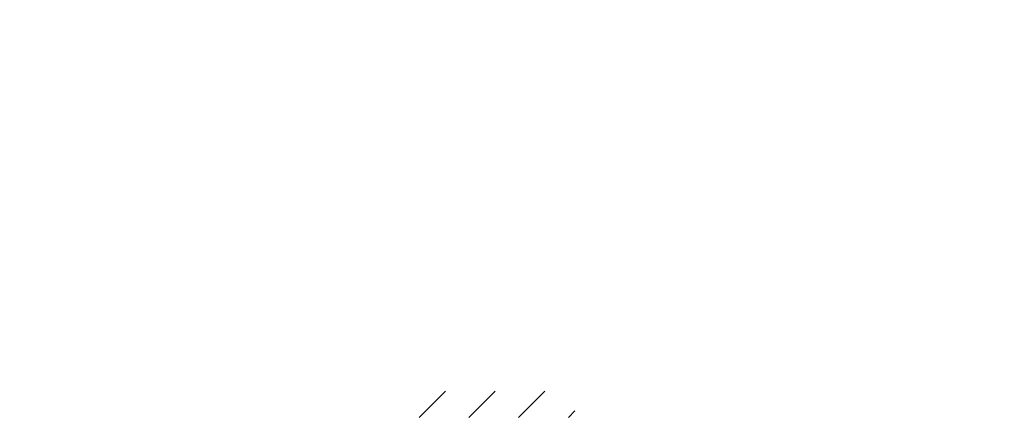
# Model space of a CAD drawing. Header units: millimetres. Extents: x 5737 to 6092, y 1820 to 1965.
import ezdxf

# ---------------------------------------------------------------- set-up
doc = ezdxf.new("R2010")
doc.units = ezdxf.units.MM
doc.layers.add('S-ANNO-PATT', color=1, linetype='Continuous')

msp = doc.modelspace()

# ---------------------------------------------------------------- hatches: boundary and pattern name
at = {"layer": 'S-ANNO-PATT', "ltscale": 10}
h = msp.add_hatch(dxfattribs=at)
h.set_pattern_fill('ANSI31', color=256, scale=4.0008)
h.paths.add_polyline_path([(5937.43, 1830.8), (5878.25, 1830.8), (5878.25, 1821.28), (5937.43, 1821.28)], flags=16)
h.paths.add_polyline_path([(5736.91, 1819.92), (6092.49, 1819.92), (6092.49, 1964.92), (5736.91, 1964.92)], flags=9)

doc.saveas('drawing.dxf')
